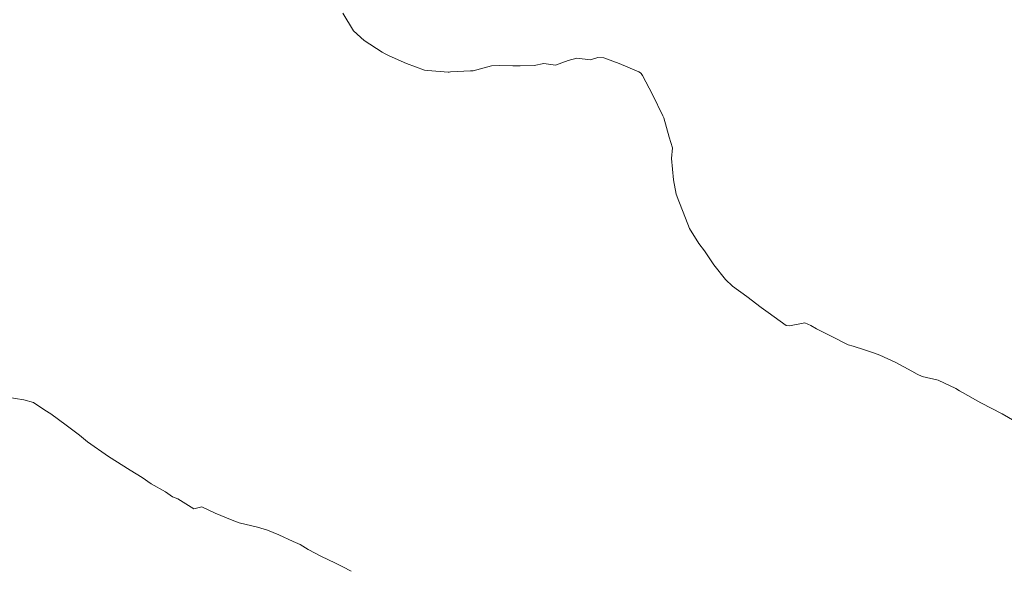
# Model space of a CAD drawing. Extents: x 65182 to 66926, y 402417 to 404251.
# Tile 230 of 256: x 66556 to 66602, y 402531 to 402557. Entities that reach past the tile are written whole.
import ezdxf

# ---------------------------------------------------------------- set-up
doc = ezdxf.new("R2010")
doc.units = 0
doc.header["$LTSCALE"] = 50
doc.header["$MEASUREMENT"] = 0
doc.layers.add('DIEPTELIJNEN_10JAN2014', color=17, linetype='CONTINUOUS', lineweight=0)

msp = doc.modelspace()

# ---------------------------------------------------------------- linework, layer by layer
at = {"layer": 'DIEPTELIJNEN_10JAN2014', "linetype": 'Continuous', "ltscale": 0.05, "flags": 128}
for points in [[(66571, 402556.834), (66571.505, 402556), (66572, 402555.553), (66572.857, 402555), (66573, 402554.911), (66573.183, 402554.817), (66574, 402554.459), (66574.845, 402554.155), (66575, 402554.128), (66575.949, 402554.051), (66576, 402554.055), (66576.072, 402554.072), (66577, 402554.122), (66577.124, 402554.124), (66578, 402554.36), (66578.377, 402554.377), (66579, 402554.35), (66579.347, 402554.347), (66580, 402554.376), (66580.458, 402554.458), (66581, 402554.389), (66581.601, 402554.601), (66582, 402554.716), (66582.643, 402554.643), (66583, 402554.746), (66583.275, 402554.725), (66584, 402554.472), (66584.923, 402554.077), (66585, 402554.031), (66585.033, 402554), (66585.096, 402553.904), (66585.557, 402553), (66586.05, 402552), (66586.096, 402551.904), (66586.353, 402551), (66586.505, 402550.495), (66586.455, 402550), (66586.498, 402549.502), (66586.556, 402549), (66586.67, 402548.33), (66586.806, 402548), (66587, 402547.483), (66587.298, 402546.702), (66587.745, 402546), (66588, 402545.665), (66588.451, 402545), (66589, 402544.307), (66589.32, 402544), (66590, 402543.507), (66590.676, 402543), (66591, 402542.763), (66591.854, 402542.146), (66592, 402542.133), (66592.72, 402542.28), (66593, 402542.144), (66593.279, 402542), (66594, 402541.641), (66594.758, 402541.242), (66595, 402541.177), (66595.523, 402541), (66596, 402540.846), (66596.244, 402540.756), (66597, 402540.414), (66597.756, 402540), (66598, 402539.864), (66598.248, 402539.752), (66599, 402539.576), (66599.816, 402539.184), (66600, 402539.072), (66600.134, 402539), (66601, 402538.51), (66602.005, 402538), (66603, 402537.418)], [(66571.401, 402530.599), (66571, 402530.814), (66570.632, 402531), (66570, 402531.301), (66569.374, 402531.626), (66569, 402531.852), (66568.669, 402532), (66568, 402532.304), (66567.464, 402532.536), (66567, 402532.667), (66566.13, 402532.87), (66566, 402532.927), (66565.808, 402533), (66565, 402533.331), (66564.369, 402533.631), (66564, 402533.538), (66563.249, 402534), (66563, 402534.102), (66562.674, 402534.326), (66562, 402534.716), (66561.575, 402535), (66561, 402535.353), (66559.995, 402536), (66559, 402536.689), (66558.628, 402537), (66558, 402537.46), (66557.273, 402538), (66557, 402538.175), (66556.464, 402538.536), (66556, 402538.662), (66555.216, 402538.784)]]:
    msp.add_lwpolyline(points, dxfattribs=at)

doc.saveas('drawing.dxf')
